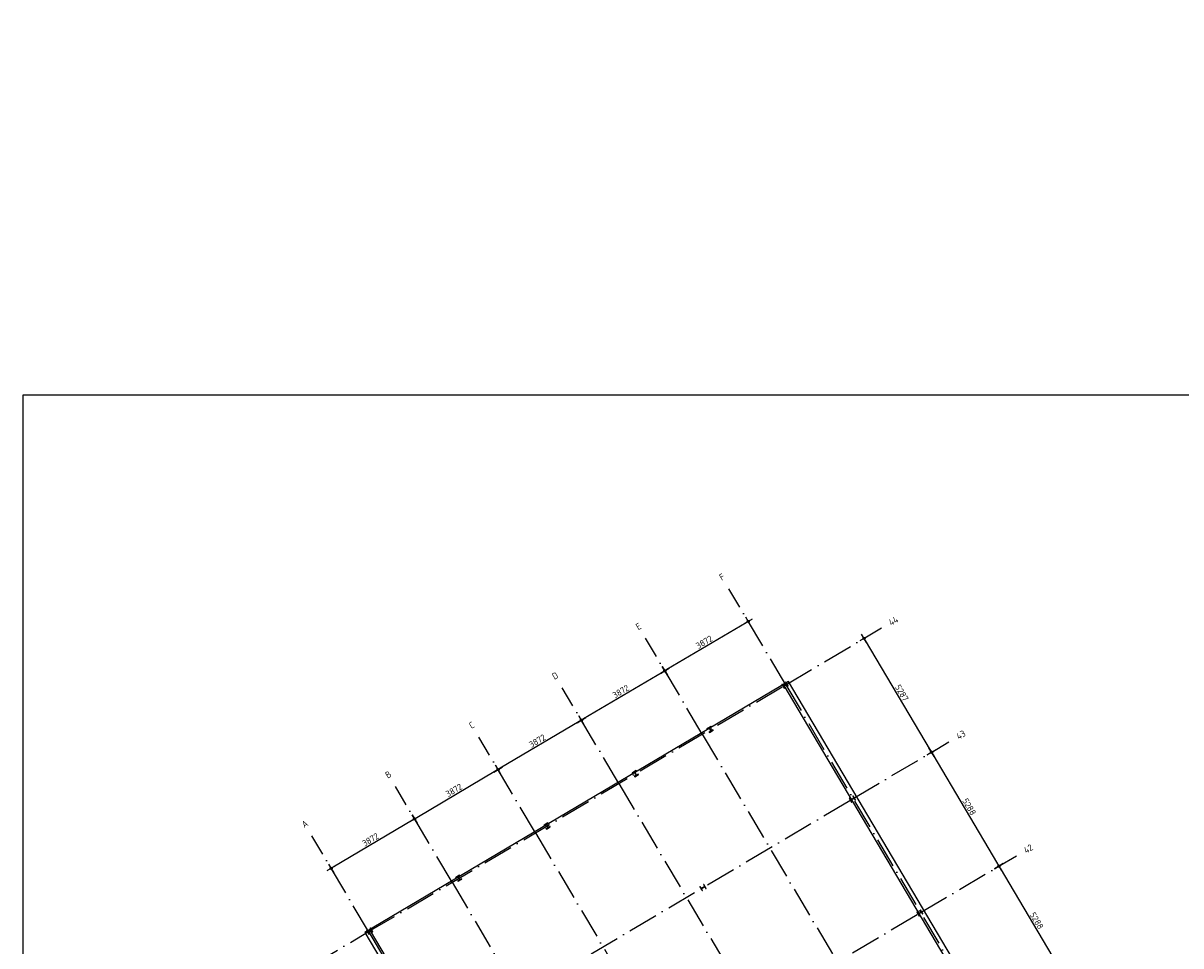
# Model space of a CAD drawing. Header units: millimetres. Extents: x 20872 to 297961, y -293704 to 213007.
# Tile 42 of 256: x 20872 to 67112, y -89746 to -52890. Entities that reach past the tile are written whole.
import ezdxf
from ezdxf.enums import TextEntityAlignment as Align
from ezdxf.xclip import XClip

# ---------------------------------------------------------------- set-up
doc = ezdxf.new("R2010")
doc.units = ezdxf.units.MM
doc.header["$LTSCALE"] = 100
doc.header["$XCLIPFRAME"] = 2
doc.linetypes.add('ACAD_ISO10W100', pattern=[18, 12, -3, 0, -3])
doc.layers.get('Defpoints').update_dxf_attribs({"color": 181})
for name, color, linetype in [('A--L$7--_stramien', 1, 'Continuous'), ('A--T$7--_stramien', 7, 'Continuous'), ('HATCH', 8, 'Continuous'), ('WIDE', 8, 'Continuous'), ('XREFS', 9, 'Continuous')]:
    doc.layers.add(name, color=color, linetype=linetype)
doc.styles.add('BRON standaard', font='isocp.shx')
doc.styles.add('BURO maatvoering', font='isocp.shx')
doc.styles.add('JINX maatvoering', font='isocp.shx')
doc.dimstyles.new('JINX maatvoering 1-100', dxfattribs={"dimscale": 100, "dimtxt": 2.5, "dimasz": 1, "dimexe": 125, "dimexo": 0, "dimtad": 1, "dimdec": 0, "dimzin": 12, "dimdsep": 46, "dimtxsty": 'JINX maatvoering', "dimblk": 'BURO_maatvoeringssymbool_01', "dimcen": 2, "dimse1": 1, "dimse2": 1, "dimclrd": 1, "dimclrt": 7, "dimadec": 0, "dimazin": 0, "dimtfac": 1, "dimtdec": 0, "dimtix": 1, "dimtofl": 0, "dimtmove": 0, "dimatfit": 3, "dimldrblk": 'DOT', "dimfxl": 1, "dimtolj": 1, "dimtzin": 0, "dimarcsym": 0})
pattern_1 = [(45, (0, -90), (-3.3676, 3.3676), []), (45, (2.245, -90), (-3.3676, 3.3676), [])]

# ---------------------------------------------------------------- blocks, each defined once
blk = doc.blocks.new('AL_stramlab_01_P03_BV')
at = {"color": 4, "linetype": 'Continuous', "lineweight": -2, "style": 'BRON standaard'}
blk.add_attdef('LABEL', text='', height=350, dxfattribs=at).set_placement((0, 0), align=Align.MIDDLE_CENTER)
blk = doc.blocks.new('AB2_D_DV_MV_maatvoeringssymbool_01')
at = {"color": 1}
for p, q in [((-2, 0), (2, 0)), ((0, -2), (0, 2))]:
    blk.add_line(p, q, dxfattribs=at)
blk.add_circle((0, 0), 0.4, dxfattribs=at)
blk = doc.blocks.new('*D229')
at = {"layer": 'A--T$7--_stramien', "color": 1, "lineweight": -2, "transparency": 16777216}
blk.add_line((49749, 73161), (46589, 71290), dxfattribs=at)
at = {"layer": 'Defpoints', "color": 0, "transparency": 16777216}
for p in [(49066, 74511), (46230, 71701), (46503, 71239)]:
    blk.add_point(p, dxfattribs=at)
at = {"layer": 'A--T$7--_stramien', "color": 1, "lineweight": -2, "transparency": 16777216, "xscale": 100, "yscale": 100, "zscale": 100}
for p, rotation in [((49835, 73212), 30.63011522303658), ((46503, 71239), 210.6301152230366)]:
    blk.add_blockref('AB2_D_DV_MV_maatvoeringssymbool_01', p, dxfattribs=dict(at, rotation=rotation))
at = {"layer": 'A--T$7--_stramien', "color": 7, "transparency": 16777216, "insert": (48074, 72387), "char_height": 250, "attachment_point": 5, "rotation": 30.6301, "style": 'JINX maatvoering'}
blk.add_mtext('\\A1;3872', dxfattribs=at)
blk = doc.blocks.new('_Dot')
at = {"color": 0, "linetype": 'ByBlock', "lineweight": -2}
blk.add_line((-0.5, 0), (-1, 0), dxfattribs=at)
at = {"color": 0, "linetype": 'ByBlock', "const_width": 0.5}
blk.add_lwpolyline([(-0.25, 0, 1), (0.25, 0, 1)], format="xyb", close=True, dxfattribs=at)
blk = doc.blocks.new('BURO_maatvoeringssymbool_01')
at = {"color": 1}
for p, q in [((-2, 0), (2, 0)), ((0, -2), (0, 2))]:
    blk.add_line(p, q, dxfattribs=at)
blk.add_circle((0, 0), 0.4, dxfattribs=at)
blk = doc.blocks.new('*D230')
at = {"layer": 'A--T$7--_stramien', "color": 1, "lineweight": -2, "transparency": 16777216}
blk.add_line((46417, 71188), (43257, 69317), dxfattribs=at)
at = {"layer": 'Defpoints', "color": 0, "transparency": 16777216}
for p in [(46230, 71701), (43171, 69267), (43394, 68891)]:
    blk.add_point(p, dxfattribs=at)
at = {"layer": 'A--T$7--_stramien', "color": 1, "lineweight": -2, "transparency": 16777216, "xscale": 100, "yscale": 100, "zscale": 100}
for p, rotation in [((46503, 71239), 30.63011522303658), ((43171, 69267), 210.6301152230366)]:
    blk.add_blockref('AB2_D_DV_MV_maatvoeringssymbool_01', p, dxfattribs=dict(at, rotation=rotation))
at = {"layer": 'A--T$7--_stramien', "color": 7, "transparency": 16777216, "insert": (44742, 70414), "char_height": 250, "attachment_point": 5, "rotation": 30.6301, "style": 'JINX maatvoering'}
blk.add_mtext('\\A1;3872', dxfattribs=at)
blk = doc.blocks.new('*D231')
at = {"layer": 'A--T$7--_stramien', "color": 1, "lineweight": -2, "transparency": 16777216}
blk.add_line((43085, 69216), (39926, 67345), dxfattribs=at)
at = {"layer": 'Defpoints', "color": 0, "transparency": 16777216}
for p in [(43394, 68891), (39840, 67294), (41336, 64767)]:
    blk.add_point(p, dxfattribs=at)
at = {"layer": 'A--T$7--_stramien', "color": 1, "lineweight": -2, "transparency": 16777216, "xscale": 100, "yscale": 100, "zscale": 100}
for p, rotation in [((43171, 69267), 30.63011522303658), ((39840, 67294), 210.6301152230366)]:
    blk.add_blockref('AB2_D_DV_MV_maatvoeringssymbool_01', p, dxfattribs=dict(at, rotation=rotation))
at = {"layer": 'A--T$7--_stramien', "color": 7, "transparency": 16777216, "insert": (41410, 68441), "char_height": 250, "attachment_point": 5, "rotation": 30.6301, "style": 'JINX maatvoering'}
blk.add_mtext('\\A1;3872', dxfattribs=at)
blk = doc.blocks.new('*D232')
at = {"layer": 'A--T$7--_stramien', "color": 1, "lineweight": -2, "transparency": 16777216}
blk.add_line((39754, 67243), (36594, 65372), dxfattribs=at)
at = {"layer": 'Defpoints', "color": 0, "transparency": 16777216}
for p in [(36508, 65321), (41336, 64767), (38004, 62794)]:
    blk.add_point(p, dxfattribs=at)
at = {"layer": 'A--T$7--_stramien', "color": 1, "lineweight": -2, "transparency": 16777216, "xscale": 100, "yscale": 100, "zscale": 100}
for p, rotation in [((39840, 67294), 30.63011522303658), ((36508, 65321), 210.6301152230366)]:
    blk.add_blockref('AB2_D_DV_MV_maatvoeringssymbool_01', p, dxfattribs=dict(at, rotation=rotation))
at = {"layer": 'A--T$7--_stramien', "color": 7, "transparency": 16777216, "insert": (38078, 66469), "char_height": 250, "attachment_point": 5, "rotation": 30.6301, "style": 'JINX maatvoering'}
blk.add_mtext('\\A1;3872', dxfattribs=at)
blk = doc.blocks.new('*D233')
at = {"layer": 'A--T$7--_stramien', "color": 1, "lineweight": -2, "transparency": 16777216}
blk.add_line((36422, 65270), (33262, 63399), dxfattribs=at)
at = {"layer": 'Defpoints', "color": 0, "transparency": 16777216}
for p in [(33176, 63348), (38004, 62794), (34672, 60821)]:
    blk.add_point(p, dxfattribs=at)
at = {"layer": 'A--T$7--_stramien', "color": 1, "lineweight": -2, "transparency": 16777216, "xscale": 100, "yscale": 100, "zscale": 100}
for p, rotation in [((36508, 65321), 30.63011522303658), ((33176, 63348), 210.6301152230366)]:
    blk.add_blockref('AB2_D_DV_MV_maatvoeringssymbool_01', p, dxfattribs=dict(at, rotation=rotation))
at = {"layer": 'A--T$7--_stramien', "color": 7, "transparency": 16777216, "insert": (34746, 64496), "char_height": 250, "attachment_point": 5, "rotation": 30.6301, "style": 'JINX maatvoering'}
blk.add_mtext('\\A1;3872', dxfattribs=at)
blk = doc.blocks.new('*D234')
at = {"layer": 'A--T$7--_stramien', "color": 1, "lineweight": -2, "transparency": 16777216}
blk.add_line((54510, 72451), (57102, 68074), dxfattribs=at)
at = {"layer": 'Defpoints', "color": 0, "transparency": 16777216}
for p in [(56088, 73501), (58782, 68952), (57153, 67988)]:
    blk.add_point(p, dxfattribs=at)
at = {"layer": 'A--T$7--_stramien', "color": 1, "lineweight": -2, "transparency": 16777216, "xscale": 100, "yscale": 100, "zscale": 100}
for p, rotation in [((54459, 72537), 120.6301152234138), ((57153, 67988), 300.6301152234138)]:
    blk.add_blockref('AB2_D_DV_MV_maatvoeringssymbool_01', p, dxfattribs=dict(at, rotation=rotation))
at = {"layer": 'A--T$7--_stramien', "color": 7, "transparency": 16777216, "insert": (55968, 70358), "char_height": 250, "attachment_point": 5, "rotation": 300.6301, "style": 'JINX maatvoering'}
blk.add_mtext('\\A1;5287', dxfattribs=at)
blk = doc.blocks.new('*D235')
at = {"layer": 'A--T$7--_stramien', "color": 1, "lineweight": -2, "transparency": 16777216}
blk.add_line((57204, 67902), (59796, 63524), dxfattribs=at)
at = {"layer": 'Defpoints', "color": 0, "transparency": 16777216}
for p in [(58782, 68952), (59847, 63438), (57650, 62137)]:
    blk.add_point(p, dxfattribs=at)
at = {"layer": 'A--T$7--_stramien', "color": 1, "lineweight": -2, "transparency": 16777216, "xscale": 100, "yscale": 100, "zscale": 100}
for p, rotation in [((57153, 67988), 120.6301152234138), ((59847, 63438), 300.6301152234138)]:
    blk.add_blockref('AB2_D_DV_MV_maatvoeringssymbool_01', p, dxfattribs=dict(at, rotation=rotation))
at = {"layer": 'A--T$7--_stramien', "color": 7, "transparency": 16777216, "insert": (58662, 65808), "char_height": 250, "attachment_point": 5, "rotation": 300.6301, "style": 'JINX maatvoering'}
blk.add_mtext('\\A1;5288', dxfattribs=at)
blk = doc.blocks.new('*D236')
at = {"layer": 'A--T$7--_stramien', "color": 1, "lineweight": -2, "transparency": 16777216}
blk.add_line((59898, 63352), (62491, 58974), dxfattribs=at)
at = {"layer": 'Defpoints', "color": 0, "transparency": 16777216}
for p in [(57650, 62137), (62542, 58887), (60344, 57586)]:
    blk.add_point(p, dxfattribs=at)
at = {"layer": 'A--T$7--_stramien', "color": 1, "lineweight": -2, "transparency": 16777216, "xscale": 100, "yscale": 100, "zscale": 100}
for p, rotation in [((59847, 63438), 120.6301152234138), ((62542, 58887), 300.6301152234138)]:
    blk.add_blockref('AB2_D_DV_MV_maatvoeringssymbool_01', p, dxfattribs=dict(at, rotation=rotation))
at = {"layer": 'A--T$7--_stramien', "color": 7, "transparency": 16777216, "insert": (61356, 61258), "char_height": 250, "attachment_point": 5, "rotation": 300.6301, "style": 'JINX maatvoering'}
blk.add_mtext('\\A1;5288', dxfattribs=at)
blk = doc.blocks.new('*U419')
at = {"layer": 'HATCH'}
h = blk.add_hatch(dxfattribs=at)
h.set_pattern_fill('ANSI32', color=256, scale=0.5, style=0)
h.set_pattern_definition(pattern_1)
edge = h.paths.add_edge_path()
edge.add_line((90, -180), (90, -166))
edge.add_line((90, -166), (19.25, -166))
edge.add_arc((19.25, -151), 15, 180, 270, ccw=False)
edge.add_line((4.25, -151), (4.25, -29))
edge.add_arc((19.25, -29), 15, 90, 180, ccw=False)
edge.add_line((19.25, -14), (90, -14))
edge.add_line((90, -14), (90, 0))
edge.add_line((90, 0), (-90, 0))
edge.add_line((-90, 0), (-90, -14))
edge.add_line((-90, -14), (-19.25, -14))
edge.add_arc((-19.25, -29), 15, 0, 90, ccw=False)
edge.add_line((-4.25, -29), (-4.25, -151))
edge.add_arc((-19.25, -151), 15, -90, 0, ccw=False)
edge.add_line((-19.25, -166), (-90, -166))
edge.add_line((-90, -166), (-90, -180))
edge.add_line((-90, -180), (90, -180))
at = {"color": 0, "linetype": 'ByBlock'}
blk.add_lwpolyline([(90, -180), (90, -166), (19.25, -166, -0.41421356), (4.25, -151), (4.25, -29, -0.41421356), (19.25, -14), (90, -14), (90, 0), (-90, 0), (-90, -14), (-19.25, -14, -0.41421356), (-4.25, -29), (-4.25, -151, -0.41421356), (-19.25, -166), (-90, -166), (-90, -180)], format="xyb", close=True, dxfattribs=at)
blk = doc.blocks.new('*U420')
at = {"layer": 'HATCH'}
h = blk.add_hatch(dxfattribs=at)
h.set_pattern_fill('ANSI32', color=256, scale=0.5, style=0)
h.set_pattern_definition(pattern_1)
edge = h.paths.add_edge_path()
edge.add_line((90, -180), (90, -166))
edge.add_line((90, -166), (19.25, -166))
edge.add_arc((19.25, -151), 15, 180, 270, ccw=False)
edge.add_line((4.25, -151), (4.25, -29))
edge.add_arc((19.25, -29), 15, 90, 180, ccw=False)
edge.add_line((19.25, -14), (90, -14))
edge.add_line((90, -14), (90, 0))
edge.add_line((90, 0), (-90, 0))
edge.add_line((-90, 0), (-90, -14))
edge.add_line((-90, -14), (-19.25, -14))
edge.add_arc((-19.25, -29), 15, 0, 90, ccw=False)
edge.add_line((-4.25, -29), (-4.25, -151))
edge.add_arc((-19.25, -151), 15, -90, 0, ccw=False)
edge.add_line((-19.25, -166), (-90, -166))
edge.add_line((-90, -166), (-90, -180))
edge.add_line((-90, -180), (90, -180))
at = {"color": 0, "linetype": 'ByBlock'}
blk.add_lwpolyline([(90, -180), (90, -166), (19.25, -166, -0.41421356), (4.25, -151), (4.25, -29, -0.41421356), (19.25, -14), (90, -14), (90, 0), (-90, 0), (-90, -14), (-19.25, -14, -0.41421356), (-4.25, -29), (-4.25, -151, -0.41421356), (-19.25, -166), (-90, -166), (-90, -180)], format="xyb", close=True, dxfattribs=at)
blk = doc.blocks.new('stramienlijnen_1')
at = {"layer": 'A--L$7--_stramien', "color": 1, "linetype": 'ACAD_ISO10W100', "lineweight": -3}
for p, q in [((51330.8, 70684.8), (49065.5, 74510.5)), ((51330.8, 70684.8), (55156.5, 72950)), ((47999, 68712), (45733.8, 72537.7)), ((34672, 60821), (51330.8, 70684.8)), ((44667.3, 66739.2), (42402, 70565)), ((51330.8, 70684.8), (79684.1, 22799.4)), ((41335.5, 64766.5), (39070.3, 68592.2)), ((47999, 68712), (76352.4, 20826.6)), ((54024.5, 66135.4), (57850.2, 68400.7)), ((38003.8, 62793.7), (35738.5, 66619.5)), ((44667.3, 66739.2), (73020.6, 18853.8)), ((37365.7, 56271.6), (54024.5, 66135.4)), ((41335.5, 64766.5), (69688.8, 16881.1)), ((34672, 60821), (32406.8, 64646.7)), ((56718.7, 61585.2), (60544.4, 63850.5)), ((38003.8, 62793.7), (66357.1, 14908.3)), ((40059.9, 51721.4), (56718.7, 61585.2)), ((30846.3, 58555.7), (34672, 60821)), ((34672, 60821), (63025.3, 12935.6))]:
    blk.add_line(p, q, dxfattribs=at)
at = {"layer": 'Defpoints'}
blk.add_lwpolyline([(34736.5, 60859.2), (70727.2, 75), (164884.5, 75), (164884.5, 96950), (130834.5, 96950), (130834.5, 22725), (79641, 22725), (51266.3, 70646.6)], dxfattribs=at)
at = {"layer": 'A--T$7--_stramien', "color": 7, "linetype": 'Continuous', "lineweight": -3}
ref = blk.add_blockref('AL_stramlab_01_P03_BV', (48783.3, 74987.1), dxfattribs=dict(at, xscale=75, yscale=75, zscale=75, rotation=30.63011522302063))
ref.add_attrib('LABEL', 'F', dxfattribs={"layer": '0', "color": 4, "linetype": 'Continuous', "lineweight": -2, "height": 262.5, "rotation": 30.63012, "style": 'BURO maatvoering'}).set_placement((48783.3, 74987.1), align=Align.MIDDLE_CENTER)
ref = blk.add_blockref('AL_stramlab_01_P03_BV', (45451.6, 73014.4), dxfattribs=dict(at, xscale=75, yscale=75, zscale=75, rotation=30.63011522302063))
ref.add_attrib('LABEL', 'E', dxfattribs={"layer": '0', "color": 4, "linetype": 'Continuous', "lineweight": -2, "height": 262.5, "rotation": 30.63012, "style": 'BURO maatvoering'}).set_placement((45451.6, 73014.4), align=Align.MIDDLE_CENTER)
ref = blk.add_blockref('AL_stramlab_01_P03_BV', (55633.2, 73232.2), dxfattribs=dict(at, xscale=75, yscale=75, zscale=75, rotation=30.63011522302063))
ref.add_attrib('LABEL', '44', dxfattribs={"layer": '0', "color": 4, "linetype": 'Continuous', "lineweight": -2, "height": 262.5, "rotation": 30.63012, "style": 'BURO maatvoering'}).set_placement((55633.2, 73232.2), align=Align.MIDDLE_CENTER)
ref = blk.add_blockref('AL_stramlab_01_P03_BV', (42119.8, 71041.6), dxfattribs=dict(at, xscale=75, yscale=75, zscale=75, rotation=30.63011522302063))
ref.add_attrib('LABEL', 'D', dxfattribs={"layer": '0', "color": 4, "linetype": 'Continuous', "lineweight": -2, "height": 262.5, "rotation": 30.63012, "style": 'BURO maatvoering'}).set_placement((42119.8, 71041.6), align=Align.MIDDLE_CENTER)
ref = blk.add_blockref('AL_stramlab_01_P03_BV', (38788.1, 69068.9), dxfattribs=dict(at, xscale=75, yscale=75, zscale=75, rotation=30.63011522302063))
ref.add_attrib('LABEL', 'C', dxfattribs={"layer": '0', "color": 4, "linetype": 'Continuous', "lineweight": -2, "height": 262.5, "rotation": 30.63012, "style": 'BURO maatvoering'}).set_placement((38788.1, 69068.9), align=Align.MIDDLE_CENTER)
ref = blk.add_blockref('AL_stramlab_01_P03_BV', (58326.9, 68682.9), dxfattribs=dict(at, xscale=75, yscale=75, zscale=75, rotation=30.63011522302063))
ref.add_attrib('LABEL', '43', dxfattribs={"layer": '0', "color": 4, "linetype": 'Continuous', "lineweight": -2, "height": 262.5, "rotation": 30.63012, "style": 'BURO maatvoering'}).set_placement((58326.9, 68682.9), align=Align.MIDDLE_CENTER)
ref = blk.add_blockref('AL_stramlab_01_P03_BV', (35456.3, 67096.1), dxfattribs=dict(at, xscale=75, yscale=75, zscale=75, rotation=30.63011522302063))
ref.add_attrib('LABEL', 'B', dxfattribs={"layer": '0', "color": 4, "linetype": 'Continuous', "lineweight": -2, "height": 262.5, "rotation": 30.63012, "style": 'BURO maatvoering'}).set_placement((35456.3, 67096.1), align=Align.MIDDLE_CENTER)
ref = blk.add_blockref('AL_stramlab_01_P03_BV', (32124.5, 65123.3), dxfattribs=dict(at, xscale=75, yscale=75, zscale=75, rotation=30.63011522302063))
ref.add_attrib('LABEL', 'A', dxfattribs={"layer": '0', "color": 4, "linetype": 'Continuous', "lineweight": -2, "height": 262.5, "rotation": 30.63012, "style": 'BURO maatvoering'}).set_placement((32124.5, 65123.3), align=Align.MIDDLE_CENTER)
ref = blk.add_blockref('AL_stramlab_01_P03_BV', (61021.1, 64132.7), dxfattribs=dict(at, xscale=75, yscale=75, zscale=75, rotation=30.63011522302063))
ref.add_attrib('LABEL', '42', dxfattribs={"layer": '0', "color": 4, "linetype": 'Continuous', "lineweight": -2, "height": 262.5, "rotation": 30.63012, "style": 'BURO maatvoering'}).set_placement((61021.1, 64132.7), align=Align.MIDDLE_CENTER)
at = {"layer": 'A--T$7--_stramien', "color": 7}
for base, p1, p2, angle, picture, middle in [((46503.3, 71239.3), (49066.1, 74510.8), (46230.1, 71700.8), 30.63012, '*D229', (48073.7, 72387.1)), ((57153.2, 67987.9), (56087.8, 73501.4), (58781.5, 68952), 300.63012, '*D234', (55967.7, 70358.1)), ((43171.4, 69266.5), (46230.1, 71700.8), (43394, 68890.7), 30.63012, '*D230', (44741.8, 70414.3)), ((39839.6, 67293.7), (43394, 68890.7), (41335.8, 64766.7), 30.63012, '*D231', (41409.9, 68441.5)), ((59847.4, 63437.7), (58781.5, 68952), (57650, 62136.6), 300.63012, '*D235', (58661.6, 65808.3)), ((36507.7, 65320.8), (41335.8, 64766.7), (38003.9, 62793.8), 30.63012, '*D232', (38078.1, 66468.6)), ((33175.7, 63348), (38003.9, 62793.8), (34672, 60821), 30.63012, '*D233', (34746.2, 64495.8)), ((62541.6, 58887.5), (57650, 62136.6), (60344.2, 57586.4), 300.63012, '*D236', (61355.9, 61258.1))]:
    dim = blk.add_linear_dim(base=base, p1=p1, p2=p2, angle=angle, dimstyle='JINX maatvoering 1-100', dxfattribs=at)
    dim.commit()
    dim.dimension.update_dxf_attribs({"geometry": picture, "text_midpoint": middle})
blk = doc.blocks.new('begane grond bestaand leeg')
at = {"color": 8}
blk.add_lwpolyline([(130619, 97110), (130619, 22940), (79787, 22940), (51444, 70808), (34518, 60787), (70611, -170), (165129, -170), (165129, 97110)], close=True, dxfattribs=at)
at = {"layer": 'A--T$7--_stramien'}
blk.add_blockref('stramienlijnen_1', (0, 0), dxfattribs=at)
blk = doc.blocks.new('2016-02-04 100 begane grond bestaand')
at = {"color": 8}
blk.add_lwpolyline([(130619, 97110), (130619, 22940), (79787, 22940), (51444, 70808), (34518, 60787), (70611, -170), (165129, -170), (165129, 97110)], close=True, dxfattribs=at)
at = {"layer": 'A--L$7--_stramien'}
blk.add_blockref('stramienlijnen_1', (0, 0), dxfattribs=at)
at = {"layer": 'WIDE'}
for name, p, rotation in [('*U419', (51378, 70712), 300.6295175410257), ('*U420', (48267, 68976), 30.62951754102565), ('*U420', (45286, 67210), 30.62951754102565), ('*U419', (54072, 66163), 300.6295175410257), ('*U420', (41758, 65122), 30.62951754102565), ('*U420', (38230, 63033), 30.62951754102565), ('*U420', (47948, 62537), 120.6295175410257), ('*U419', (56766, 61612), 300.6295175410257), ('*U419', (34793, 60892), 300.6295175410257)]:
    blk.add_blockref(name, p, dxfattribs=dict(at, rotation=rotation))

msp = doc.modelspace()

# ---------------------------------------------------------------- linework, layer by layer
at = {"layer": 'Defpoints'}
msp.add_lwpolyline([(116766, -120231), (164491, -136557), (179860, -136557), (179860, -161697), (20872, -161697), (20872, -67737), (116766, -67737)], close=True, dxfattribs=at)

# ---------------------------------------------------------------- block references
at = {"layer": 'XREFS', "color": 71, "true_color": 0xc9f18e}
ref = msp.add_blockref('begane grond bestaand leeg', (-1, -150000), dxfattribs=at)
XClip(ref).set_block_clipping_path([(116767.076214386, 82263.1420219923), (116767.076214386, 115683.1420219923), (179861.076214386, 115683.1420219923), (179861.076214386, 13442.9004429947), (164491.5066313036, 13442.9004429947), (116767.076214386, 29769.3836009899)])
at = {"layer": 'XREFS'}
ref = msp.add_blockref('2016-02-04 100 begane grond bestaand', (-1, -150000), dxfattribs=at)
XClip(ref).set_block_clipping_path([(116767.0762143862, 29769.3836009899), (164491.5066313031, 13442.9004429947), (179861.076214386, 13442.9004429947), (179861.076214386, -11696.8579780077), (20873.0762143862, -11696.8579780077), (20873.0762143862, 82263.1420219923), (116767.0762143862, 82263.1420219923)])

doc.saveas('drawing.dxf')
